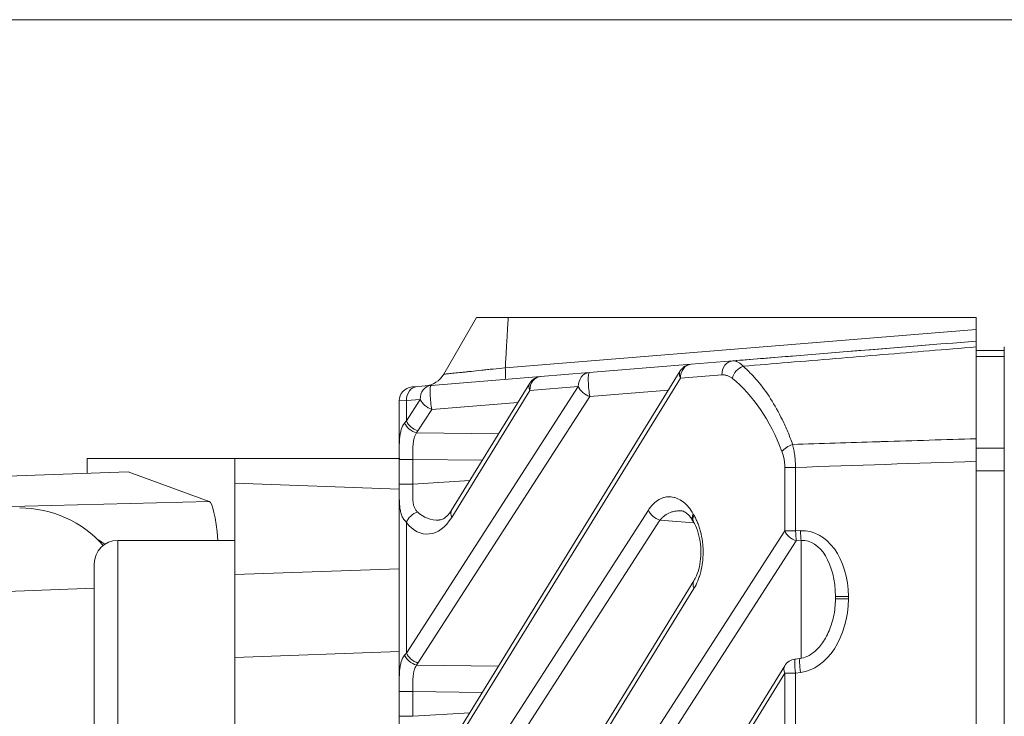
# Model space of a CAD drawing. Header units: millimetres. Extents: x 4 to 836, y 5 to 589.
# Tile 77 of 154: x 468 to 489, y 353 to 368. Entities that reach past the tile are written whole.
import ezdxf

# ---------------------------------------------------------------- set-up
doc = ezdxf.new("R2010")
doc.units = ezdxf.units.MM
doc.layers.add('1', color=7, linetype='Continuous', true_color=0xffffff)

msp = doc.modelspace()

# ---------------------------------------------------------------- linework, layer by layer
at = {"layer": '1', "color": 251, "linetype": 'Continuous', "lineweight": 18}
msp.add_line((510.845, 367.712), (359.949, 367.712), dxfattribs=at)
at = {"layer": '1', "color": 143, "linetype": 'Continuous', "lineweight": 18}
for p, q in [((477.542, 361.359), (476.845, 360.153)), ((478.219, 361.359), (488.195, 361.359)), ((488.195, 361.107), (488.195, 361.359)), ((488.195, 361.107), (488.195, 360.859)), ((488.195, 358.779), (488.195, 360.735)), ((488.795, 358.795), (488.795, 360.734)), ((482.119, 360.365), (483.005, 360.437)), ((483.005, 360.437), (484.32, 360.544)), ((481.888, 360.224), (477.014, 352.307)), ((478.911, 360.104), (479.943, 360.188)), ((479.943, 360.188), (482.119, 360.365)), ((476.574, 359.914), (478.911, 360.104)), ((476.171, 359.882), (476.278, 359.89)), ((476.278, 359.89), (476.574, 359.914)), ((478.68, 359.963), (477.014, 357.257)), ((475.895, 262.136), (475.895, 359.583)), ((488.195, 358.297), (488.195, 340.829)), ((488.795, 263.423), (488.795, 358.296)), ((482.173, 356.997), (482.176, 356.994)), ((482.178, 355.746), (477.014, 347.358)), ((482.18, 355.749), (482.178, 355.746)), ((485.195, 355.362), (485.195, 355.416)), ((484.113, 353.939), (477.9, 343.846)), ((484.437, 354.092), (484.334, 354.08))]:
    msp.add_line(p, q, dxfattribs=at)
at = {"layer": '1', "color": 143, "linetype": 'Continuous', "lineweight": 13}
for p, q in [((478.157, 360.291), (488.195, 361.107)), ((481.89, 360.066), (477.016, 352.15)), ((482.775, 360.138), (481.89, 360.066)), ((476.049, 354.208), (479.714, 359.889)), ((478.682, 359.805), (477.016, 357.1)), ((479.714, 359.889), (478.682, 359.805)), ((481.636, 359.814), (479.96, 359.677)), ((476.049, 359.591), (475.895, 359.583)), ((476.344, 359.615), (476.049, 359.591)), ((476.049, 359.158), (476.344, 359.615)), ((476.049, 359.591), (476.049, 359.158)), ((479.96, 359.677), (476.295, 353.996)), ((478.428, 359.553), (476.59, 359.403)), ((476.59, 359.403), (476.295, 358.945)), ((476.268, 358.9), (478.015, 358.882)), ((476.187, 358.336), (475.895, 358.336)), ((476.187, 358.336), (476.187, 357.809)), ((477.669, 358.32), (476.187, 358.336)), ((484.115, 356.813), (484.115, 358.166)), ((484.115, 358.166), (484.345, 358.166)), ((484.345, 358.166), (484.345, 356.813)), ((476.187, 357.809), (477.402, 357.886)), ((476.187, 357.809), (475.895, 357.809)), ((476.049, 349.258), (481.207, 357.254)), ((481.453, 357.042), (476.295, 349.046)), ((476.049, 356.995), (476.049, 354.208)), ((476.433, 344.903), (484.115, 356.813)), ((484.115, 356.813), (484.345, 356.813)), ((484.345, 356.813), (484.448, 356.818)), ((484.361, 356.601), (476.679, 344.691)), ((484.465, 356.606), (484.361, 356.601)), ((484.465, 354.1), (484.465, 356.606)), ((482.18, 355.588), (477.016, 347.2)), ((485.195, 355.416), (485.471, 355.416)), ((485.195, 355.362), (485.471, 355.362)), ((485.471, 355.416), (485.471, 355.362)), ((476.268, 353.951), (478.015, 353.932)), ((484.115, 353.782), (477.901, 343.689)), ((484.115, 351.863), (484.115, 353.782)), ((484.115, 353.782), (484.345, 353.782)), ((484.448, 353.794), (484.345, 353.782)), ((484.345, 353.782), (484.345, 351.863)), ((476.187, 353.386), (475.895, 353.386)), ((476.187, 353.386), (476.187, 352.86)), ((477.669, 353.37), (476.187, 353.386)), ((476.187, 352.86), (475.895, 352.86)), ((476.187, 352.86), (477.402, 352.936))]:
    msp.add_line(p, q, dxfattribs=at)
at = {"layer": '1', "color": 18, "linetype": 'Continuous', "lineweight": 18}
for p, q in [((485.471, 360.638), (486.7, 360.738)), ((486.7, 360.738), (487.198, 360.778))]:
    msp.add_line(p, q, dxfattribs=at)
at = {"layer": '1', "color": 252, "linetype": 'Continuous', "lineweight": 18}
for p, q in [((488.195, 360.659), (488.795, 360.659)), ((488.195, 358.58), (488.195, 358.779)), ((488.795, 358.58), (488.795, 358.795)), ((488.195, 358.297), (488.195, 358.58)), ((488.795, 358.58), (488.795, 358.3))]:
    msp.add_line(p, q, dxfattribs=at)
at = {"layer": '1', "color": 252, "linetype": 'Continuous', "lineweight": 13}
for p, q in [((488.795, 360.534), (488.195, 360.534)), ((488.195, 358.58), (488.795, 358.58)), ((488.795, 358.096), (488.195, 358.096))]:
    msp.add_line(p, q, dxfattribs=at)
at = {"layer": '1', "color": 9, "linetype": 'Continuous', "lineweight": 18}
for p, q in [((472.395, 358.359), (469.245, 358.359)), ((469.245, 358.04), (469.245, 358.359)), ((472.395, 357.829), (472.395, 358.359)), ((472.395, 358.359), (475.909, 358.359)), ((470.12, 358.07), (459.451, 357.698)), ((471.848, 357.441), (470.12, 358.07)), ((472.395, 355.883), (472.395, 357.829)), ((472.395, 354.116), (472.395, 355.883)), ((472.395, 352.564), (472.395, 354.116))]:
    msp.add_line(p, q, dxfattribs=at)
at = {"layer": '1', "color": 9, "linetype": 'Continuous', "lineweight": 13}
for p, q in [((475.895, 357.706), (472.395, 357.829)), ((466.946, 357.316), (471.848, 357.441)), ((472.395, 355.883), (475.895, 356.005)), ((469.395, 355.589), (460.248, 355.267)), ((475.895, 354.239), (472.395, 354.116))]:
    msp.add_line(p, q, dxfattribs=at)
at = {"layer": '1', "color": 27, "linetype": 'Continuous', "lineweight": 18}
for p, q in [((472.395, 356.609), (469.895, 356.609)), ((469.395, 351.609), (469.395, 356.109))]:
    msp.add_line(p, q, dxfattribs=at)
at = {"layer": '1', "color": 27, "linetype": 'Continuous', "lineweight": 13}
msp.add_line((469.895, 356.609), (469.895, 351.109), dxfattribs=at)
at = {"layer": '1', "color": 143, "linetype": 'Continuous', "lineweight": 18}
for centre, radius, start, end in [((482.143, 360.066), 0.3, 94.648, 148.3824), ((476.412, 360.403), 0.5, 274.648, 330.0001), ((478.936, 359.805), 0.3, 94.648, 148.3824), ((476.195, 359.583), 0.3, 94.648, 180), ((484.369, 353.782), 0.3, 96.7486, 148.3824)]:
    msp.add_arc(centre, radius, start, end, dxfattribs=at)
at = {"layer": '1', "color": 27, "linetype": 'Continuous', "lineweight": 18}
msp.add_arc((469.895, 356.109), 0.5, 90, 180, dxfattribs=at)
at = {"layer": '1', "color": 143, "linetype": 'Continuous', "lineweight": 13}
for centre, major_axis, ratio, start_param, end_param in [((483.029, 360.138), (0.024, -0.299), 0.845302, 3.141593, 4.643773), ((479.968, 359.889), (0.024, -0.299), 0.845302, 3.141593, 4.643773), ((479.968, 359.889), (0.024, -0.299), 0.117132, 3.141593, 5.491179), ((482.143, 360.066), (0.255, -0.157), 0.639648, 3.141569, 3.907858), ((482.143, 360.066), (0.024, -0.299), 0.845302, 3.141593, 4.643773), ((483.252, 360.065), (-0.188, -0.234), 0.777515, 4.044586, 5.271718), ((478.936, 359.805), (0.024, -0.299), 0.845302, 3.141593, 4.643773), ((481.81, 356.359), (0, -4.156), 0.63095, 2.114145, 2.671559), ((476.303, 359.591), (0.024, -0.299), 0.845302, 3.141593, 4.643773), ((476.598, 359.615), (0.024, -0.299), 0.845302, 3.141593, 4.643773), ((476.598, 359.615), (0.024, -0.299), 0.117132, 3.141593, 5.491179), ((478.936, 359.805), (0.255, -0.157), 0.639648, 3.141569, 3.907858), ((479.968, 359.889), (0.252, -0.163), 0.652221, 3.921455, 5.081902), ((476.598, 359.615), (0.252, -0.163), 0.652221, 3.921455, 5.081902), ((476.895, 358.762), (0.999, -0.051), 0.69908, 2.614886, 2.690758), ((476.303, 359.158), (0.252, -0.163), 0.652221, 3.921455, 5.081902), ((476.276, 359.113), (0.264, -0.142), 0.668048, 3.820676, 5.030155), ((476.887, 358.55), (0.5, -0.509), 0.963647, 3.355553, 3.431424), ((484.309, 358.508), (-0.28, -0.107), 0.492082, 4.618816, 5.624226), ((477.27, 357.1), (-0.255, 0.157), 0.639648, 6.283162, 7.049451), ((481.461, 357.254), (-0.252, 0.163), 0.652221, 0.779862, 1.94031), ((476.303, 356.995), (0.24, 0.18), 0.690075, 1.16411, 2.313713), ((476.518, 357.848), (0.05, 1.103), 0.637596, 2.483467, 3.996269), ((476.772, 357.848), (0.244, 0.776), 0.863235, 2.735194, 3.453799), ((482.418, 357.173), (0.26, 0.149), 0.620216, 2.394492, 3.142087), ((482.431, 357.15), (0.258, 0.153), 0.629937, 2.385169, 3.141255), ((482.987, 358.359), (0, 1.763), 0.630951, 2.309377, 2.326446), ((484.421, 355.331), (0.119, 1.485), 0.702494, 4.826127, 6.370744), ((484.369, 356.813), (0.252, -0.163), 0.652221, 3.921455, 5.081902), ((484.369, 356.813), (0.013, -0.3), 0.080955, 4.708805, 5.494834), ((484.473, 356.818), (0.013, -0.3), 0.080955, 4.708805, 5.494834), ((484.445, 355.331), (0.076, 1.275), 0.585237, 4.814407, 6.359024), ((482.434, 355.588), (-0.255, 0.157), 0.639648, 6.283162, 7.049451), ((484.421, 355.276), (0.119, 1.485), 0.702494, 3.281511, 4.826127), ((476.895, 353.813), (0.999, -0.051), 0.69908, 2.614886, 2.690758), ((476.276, 354.163), (0.264, -0.142), 0.668048, 3.820676, 5.030155), ((476.303, 354.208), (0.252, -0.163), 0.652221, 3.921455, 5.081902), ((476.887, 353.601), (0.5, -0.509), 0.963647, 3.355553, 3.431425), ((484.369, 353.782), (0.255, -0.157), 0.639648, 3.141569, 3.907858), ((484.369, 353.782), (-0.035, 0.298), 0.080476, 0.00001, 1.561274), ((484.473, 353.794), (-0.035, 0.298), 0.080476, 0.006361, 1.561274)]:
    msp.add_ellipse(centre, major_axis=major_axis, ratio=ratio, start_param=start_param, end_param=end_param, dxfattribs=at)
at = {"layer": '1', "color": 9, "linetype": 'Continuous', "lineweight": 18}
for centre, major_axis, ratio, start_param, end_param in [((467.72, 354.799), (1.471, 2.063), 0.964152, 6.063868, 6.885417), ((471.836, 354.441), (0.003, 3.001), 0.092856, 5.519704, 6.249444), ((466.613, 354.309), (4.27, 0.253), 0.700952, 0.747587, 0.795082)]:
    msp.add_ellipse(centre, major_axis=major_axis, ratio=ratio, start_param=start_param, end_param=end_param, dxfattribs=at)
at = {"layer": '1', "color": 143, "linetype": 'Continuous', "lineweight": 18}
for points, knots in [([(478.219, 361.359), (478.173, 361.359), (478.128, 361.359), (478.061, 361.359), (478.04, 361.359), (478.007, 361.359), (477.997, 361.359), (477.976, 361.359), (477.965, 361.359), (477.913, 361.359), (477.874, 361.359), (477.819, 361.359), (477.801, 361.359), (477.767, 361.359), (477.751, 361.359), (477.704, 361.359), (477.677, 361.359), (477.641, 361.359), (477.63, 361.359), (477.61, 361.359), (477.6, 361.359), (477.576, 361.359), (477.563, 361.359), (477.55, 361.359), (477.547, 361.359), (477.543, 361.359), (477.542, 361.359), (477.542, 361.359)], [0, 0, 0, 0, 0.125, 0.125, 0.1875, 0.1875, 0.21875, 0.21875, 0.25, 0.25, 0.375, 0.375, 0.4375, 0.4375, 0.5, 0.5, 0.625, 0.625, 0.6875, 0.6875, 0.75, 0.75, 0.875, 0.875, 0.9375, 0.9375, 1, 1, 1, 1]), ([(477.542, 361.359), (477.542, 361.359), (477.546, 361.359), (477.559, 361.359), (477.564, 361.359), (477.573, 361.359), (477.577, 361.359), (477.584, 361.359), (477.588, 361.359), (477.609, 361.359), (477.629, 361.359), (477.664, 361.359), (477.677, 361.359), (477.705, 361.359), (477.72, 361.359), (477.766, 361.359), (477.8, 361.359), (477.855, 361.359), (477.874, 361.359), (477.903, 361.359), (477.913, 361.359), (477.934, 361.359), (477.944, 361.359), (477.995, 361.359), (478.038, 361.359), (478.105, 361.359), (478.127, 361.359), (478.173, 361.359), (478.196, 361.359), (478.219, 361.359)], [0, 0, 0, 0, 0.125, 0.125, 0.1875, 0.1875, 0.21875, 0.21875, 0.25, 0.25, 0.375, 0.375, 0.4375, 0.4375, 0.5, 0.5, 0.625, 0.625, 0.6875, 0.6875, 0.71875, 0.71875, 0.75, 0.75, 0.875, 0.875, 0.9375, 0.9375, 1, 1, 1, 1]), ([(488.195, 360.859), (488.195, 360.859), (488.195, 360.854), (488.195, 360.838), (488.195, 360.823), (488.195, 360.817), (488.195, 360.804), (488.195, 360.797), (488.195, 360.773), (488.195, 360.755), (488.195, 360.735)], [0, 0, 0, 0, 0.25, 0.5, 0.5, 0.625, 0.625, 0.75, 0.75, 1, 1, 1, 1]), ([(488.195, 358.779), (488.195, 358.742), (488.195, 358.666), (488.195, 358.587), (488.195, 358.526), (488.195, 358.506), (488.195, 358.464), (488.195, 358.444), (488.195, 358.381), (488.195, 358.339), (488.195, 358.297)], [0, 0, 0, 0, 0.25, 0.5, 0.5, 0.625, 0.625, 0.75, 0.75, 1, 1, 1, 1]), ([(475.895, 357.698), (475.895, 357.713), (475.895, 357.729), (475.895, 357.766), (475.895, 357.788), (475.895, 357.809)], [0, 0, 0, 0, 0.413146, 0.413146, 1, 1, 1, 1]), ([(477.014, 357.257), (476.997, 357.23), (476.945, 357.155), (476.856, 357.076), (476.79, 357.047), (476.759, 357.047), (476.751, 357.049)], [0, 0, 0, 0, 0.166053, 0.502142, 0.85834, 1, 1, 1, 1]), ([(481.916, 357.237), (481.923, 357.238), (481.947, 357.237), (482.008, 357.206), (482.093, 357.131), (482.14, 357.049), (482.157, 357.017)], [0, 0, 0, 0, 0.150126, 0.497702, 0.824602, 1, 1, 1, 1]), ([(482.173, 356.993), (482.179, 356.985), (482.216, 356.932), (482.275, 356.775), (482.325, 356.536), (482.333, 356.28), (482.3, 356.044), (482.242, 355.86), (482.198, 355.78), (482.177, 355.751)], [0, 0, 0, 0, 0.034729, 0.218801, 0.393641, 0.560893, 0.723517, 0.884874, 1, 1, 1, 1]), ([(485.195, 355.362), (485.195, 355.299), (485.185, 355.111), (485.123, 354.811), (484.982, 354.498), (484.8, 354.267), (484.611, 354.133), (484.488, 354.1), (484.437, 354.092)], [0, 0, 0, 0, 0.117005, 0.354626, 0.573072, 0.757647, 0.905045, 1, 1, 1, 1])]:
    msp.add_open_spline(points, degree=3, knots=knots, dxfattribs=at)
at = {"layer": '1', "color": 143, "linetype": 'Continuous', "lineweight": 13}
for points, degree in [([(478.219, 361.359), (478.157, 360.291)], 1), ([(488.195, 358.297), (486.912, 358.253), (485.628, 358.21), (484.345, 358.166)], 3), ([(482.179, 356.983), (481.937, 357.003), (481.695, 357.022), (481.453, 357.042)], 3)]:
    msp.add_open_spline(points, degree=degree, dxfattribs=at)
at = {"layer": '1', "color": 143, "linetype": 'Continuous', "lineweight": 18}
for points, degree in [([(484.195, 360.534), (485.528, 360.642), (486.862, 360.751), (488.195, 360.859)], 3), ([(483.005, 360.437), (483.402, 360.47), (483.798, 360.502), (484.195, 360.534)], 3), ([(482.158, 357.023), (482.166, 357.01), (482.173, 356.997)], 2)]:
    msp.add_open_spline(points, degree=degree, dxfattribs=at)
at = {"layer": '1', "color": 143, "linetype": 'Continuous', "lineweight": 13}
for points, knots in [([(488.195, 360.735), (487.531, 360.68), (486.867, 360.625), (485.531, 360.515), (484.86, 360.459), (483.868, 360.377), (483.547, 360.351), (483.226, 360.324)], [0, 0, 0, 0, 0.400895, 0.400895, 0.806151, 0.806151, 1, 1, 1, 1]), ([(483.005, 360.437), (483.024, 360.439), (483.043, 360.438), (483.071, 360.432), (483.08, 360.429), (483.099, 360.422), (483.108, 360.418), (483.136, 360.404), (483.154, 360.392), (483.19, 360.362), (483.208, 360.345), (483.226, 360.324)], [0, 0, 0, 0, 0.25, 0.25, 0.375, 0.375, 0.5, 0.5, 0.75, 0.75, 1, 1, 1, 1]), ([(476.845, 360.153), (476.845, 360.153), (476.847, 360.153), (476.854, 360.154), (476.857, 360.154), (476.863, 360.155), (476.867, 360.155), (476.888, 360.158), (476.913, 360.16), (476.962, 360.165), (476.98, 360.167), (477.021, 360.171), (477.043, 360.174), (477.113, 360.181), (477.167, 360.187), (477.243, 360.194), (477.258, 360.196), (477.29, 360.2), (477.307, 360.201), (477.357, 360.207), (477.391, 360.21), (477.498, 360.222), (477.573, 360.23), (477.674, 360.24), (477.694, 360.242), (477.734, 360.247), (477.755, 360.249), (477.817, 360.255), (477.858, 360.26), (477.984, 360.273), (478.07, 360.282), (478.157, 360.291)], [0, 0, 0, 0, 0.0625, 0.0625, 0.09375, 0.09375, 0.125, 0.125, 0.25, 0.25, 0.3125, 0.3125, 0.375, 0.375, 0.5, 0.5, 0.53125, 0.53125, 0.5625, 0.5625, 0.625, 0.625, 0.75, 0.75, 0.78125, 0.78125, 0.8125, 0.8125, 0.875, 0.875, 1, 1, 1, 1]), ([(478.153, 360.043), (478.156, 360.043), (478.158, 360.049), (478.161, 360.072), (478.162, 360.088), (478.162, 360.132), (478.162, 360.158), (478.161, 360.219), (478.159, 360.254), (478.157, 360.291)], [0, 0, 0, 0, 0.25, 0.25, 0.5, 0.5, 0.75, 0.75, 1, 1, 1, 1]), ([(483.226, 360.324), (483.278, 360.279), (483.33, 360.23), (483.406, 360.152), (483.432, 360.126), (483.482, 360.071), (483.507, 360.042), (483.63, 359.897), (483.724, 359.77), (483.901, 359.492), (483.985, 359.342), (484.084, 359.139), (484.103, 359.097), (484.141, 359.013), (484.16, 358.97), (484.215, 358.838), (484.249, 358.748), (484.283, 358.655)], [0, 0, 0, 0, 0.125, 0.125, 0.1875, 0.1875, 0.25, 0.25, 0.5, 0.5, 0.75, 0.75, 0.8125, 0.8125, 0.875, 0.875, 1, 1, 1, 1]), ([(482.998, 360.065), (482.98, 360.079), (482.962, 360.091), (482.926, 360.111), (482.908, 360.119), (482.88, 360.128), (482.87, 360.13), (482.852, 360.135), (482.842, 360.136), (482.813, 360.14), (482.794, 360.14), (482.775, 360.138)], [0, 0, 0, 0, 0.25, 0.25, 0.5, 0.5, 0.625, 0.625, 0.75, 0.75, 1, 1, 1, 1]), ([(475.895, 358.336), (475.895, 358.376), (475.895, 358.416), (475.895, 358.494), (475.895, 358.533), (475.896, 358.59), (475.896, 358.608), (475.897, 358.646), (475.898, 358.664), (475.9, 358.718), (475.902, 358.753), (475.908, 358.819), (475.912, 358.851), (475.921, 358.897), (475.924, 358.912), (475.931, 358.941), (475.934, 358.955), (475.956, 359.023), (475.979, 359.071), (476.011, 359.113)], [0, 0, 0, 0, 0.125, 0.125, 0.25, 0.25, 0.3125, 0.3125, 0.375, 0.375, 0.5, 0.5, 0.625, 0.625, 0.6875, 0.6875, 0.75, 0.75, 1, 1, 1, 1]), ([(476.268, 358.9), (476.243, 358.867), (476.226, 358.829), (476.208, 358.765), (476.204, 358.742), (476.197, 358.696), (476.194, 358.672), (476.19, 358.623), (476.189, 358.598), (476.188, 358.56), (476.188, 358.547), (476.187, 358.521), (476.187, 358.508), (476.187, 358.443), (476.187, 358.39), (476.187, 358.336)], [0, 0, 0, 0, 0.25, 0.25, 0.375, 0.375, 0.5, 0.5, 0.625, 0.625, 0.6875, 0.6875, 0.75, 0.75, 1, 1, 1, 1]), ([(484.283, 358.655), (484.889, 358.674), (485.495, 358.694), (486.133, 358.714), (486.165, 358.715), (486.863, 358.737), (487.529, 358.758), (488.195, 358.779)], [0, 0, 0, 0, 0.464812, 0.464812, 0.489325, 0.489325, 1, 1, 1, 1]), ([(484.115, 358.166), (484.115, 358.197), (484.114, 358.227), (484.108, 358.287), (484.105, 358.317), (484.094, 358.375), (484.088, 358.403), (484.073, 358.457), (484.064, 358.483), (484.055, 358.508)], [0, 0, 0, 0, 0.25, 0.25, 0.5, 0.5, 0.75, 0.75, 1, 1, 1, 1]), ([(484.283, 358.655), (484.292, 358.619), (484.301, 358.581), (484.316, 358.503), (484.322, 358.463), (484.333, 358.38), (484.337, 358.338), (484.342, 358.253), (484.344, 358.21), (484.345, 358.166)], [0, 0, 0, 0, 0.25, 0.25, 0.5, 0.5, 0.75, 0.75, 1, 1, 1, 1]), ([(476.049, 356.995), (476.028, 357.014), (476.01, 357.035), (475.978, 357.082), (475.965, 357.107), (475.942, 357.163), (475.933, 357.192), (475.919, 357.255), (475.913, 357.288), (475.907, 357.341), (475.905, 357.359), (475.902, 357.396), (475.901, 357.415), (475.899, 357.454), (475.898, 357.474), (475.897, 357.513), (475.896, 357.534), (475.895, 357.595), (475.895, 357.636), (475.895, 357.686), (475.895, 357.692), (475.895, 357.698)], [0, 0, 0, 0, 0.139899, 0.139899, 0.279799, 0.279799, 0.419698, 0.419698, 0.559597, 0.559597, 0.629547, 0.629547, 0.699496, 0.699496, 0.769446, 0.769446, 0.839396, 0.839396, 0.979295, 0.979295, 1, 1, 1, 1]), ([(476.187, 357.809), (476.187, 357.78), (476.185, 357.723), (476.184, 357.667), (476.184, 357.611), (476.184, 357.583), (476.185, 357.529), (476.186, 357.502), (476.19, 357.45), (476.192, 357.425), (476.199, 357.388), (476.201, 357.376), (476.207, 357.353), (476.21, 357.342), (476.218, 357.319), (476.222, 357.309), (476.232, 357.288), (476.247, 357.259), (476.267, 357.233), (476.283, 357.218)], [0, 0, 0, 0, 0.125, 0.25, 0.25, 0.375, 0.375, 0.5, 0.5, 0.625, 0.625, 0.6875, 0.6875, 0.75, 0.75, 0.8125, 0.8125, 0.875, 1, 1, 1, 1]), ([(481.207, 357.254), (481.224, 357.28), (481.241, 357.305), (481.278, 357.35), (481.296, 357.37), (481.354, 357.427), (481.393, 357.457), (481.446, 357.487), (481.456, 357.492), (481.477, 357.503), (481.488, 357.507), (481.52, 357.52), (481.541, 357.526), (481.606, 357.54), (481.649, 357.543), (481.714, 357.536), (481.736, 357.532), (481.779, 357.521), (481.8, 357.514), (481.864, 357.488), (481.905, 357.464), (481.956, 357.425), (481.966, 357.417), (481.986, 357.4), (482.015, 357.373), (482.043, 357.343), (482.098, 357.278), (482.132, 357.229), (482.165, 357.173)], [0, 0, 0, 0, 0.0625, 0.0625, 0.125, 0.125, 0.25, 0.25, 0.28125, 0.28125, 0.3125, 0.3125, 0.375, 0.375, 0.5, 0.5, 0.5625, 0.5625, 0.625, 0.625, 0.75, 0.75, 0.78125, 0.78125, 0.8125, 0.875, 0.875, 1, 1, 1, 1]), ([(481.917, 357.24), (481.878, 357.243), (481.839, 357.242), (481.779, 357.234), (481.758, 357.23), (481.727, 357.222), (481.717, 357.219), (481.697, 357.213), (481.686, 357.209), (481.636, 357.189), (481.597, 357.168), (481.541, 357.127), (481.522, 357.112), (481.487, 357.08), (481.469, 357.062), (481.453, 357.042)], [0, 0, 0, 0, 0.237296, 0.237296, 0.364414, 0.364414, 0.427972, 0.427972, 0.491531, 0.491531, 0.745765, 0.745765, 0.872883, 0.872883, 1, 1, 1, 1]), ([(482.177, 357.15), (482.192, 357.126), (482.207, 357.099), (482.233, 357.045), (482.259, 356.988), (482.281, 356.927), (482.297, 356.88), (482.302, 356.864), (482.311, 356.831), (482.316, 356.814), (482.337, 356.731), (482.35, 356.661), (482.362, 356.571), (482.364, 356.553), (482.367, 356.516), (482.369, 356.497), (482.373, 356.442), (482.375, 356.368), (482.373, 356.295), (482.37, 356.239), (482.369, 356.221), (482.366, 356.184), (482.364, 356.166), (482.353, 356.075), (482.34, 356.005), (482.319, 355.922), (482.315, 355.905), (482.305, 355.873), (482.3, 355.857), (482.284, 355.809), (482.273, 355.778), (482.237, 355.691), (482.21, 355.637), (482.18, 355.588)], [0, 0, 0, 0, 0.0625, 0.0625, 0.125, 0.1875, 0.1875, 0.21875, 0.21875, 0.25, 0.25, 0.375, 0.375, 0.40625, 0.40625, 0.4375, 0.4375, 0.5, 0.5625, 0.5625, 0.59375, 0.59375, 0.625, 0.625, 0.75, 0.75, 0.78125, 0.78125, 0.8125, 0.8125, 0.875, 0.875, 1, 1, 1, 1]), ([(475.895, 353.386), (475.895, 353.426), (475.895, 353.466), (475.895, 353.544), (475.895, 353.583), (475.896, 353.64), (475.896, 353.659), (475.897, 353.696), (475.898, 353.714), (475.9, 353.769), (475.902, 353.803), (475.908, 353.87), (475.912, 353.902), (475.921, 353.948), (475.924, 353.963), (475.931, 353.992), (475.934, 354.006), (475.956, 354.074), (475.979, 354.121), (476.011, 354.163)], [0, 0, 0, 0, 0.125, 0.125, 0.25, 0.25, 0.3125, 0.3125, 0.375, 0.375, 0.5, 0.5, 0.625, 0.625, 0.6875, 0.6875, 0.75, 0.75, 1, 1, 1, 1]), ([(476.268, 353.951), (476.243, 353.917), (476.226, 353.879), (476.208, 353.815), (476.204, 353.792), (476.197, 353.746), (476.194, 353.722), (476.19, 353.673), (476.189, 353.648), (476.188, 353.61), (476.188, 353.597), (476.187, 353.571), (476.187, 353.558), (476.187, 353.493), (476.187, 353.44), (476.187, 353.386)], [0, 0, 0, 0, 0.25, 0.25, 0.375, 0.375, 0.5, 0.5, 0.625, 0.625, 0.6875, 0.6875, 0.75, 0.75, 1, 1, 1, 1])]:
    msp.add_open_spline(points, degree=3, knots=knots, dxfattribs=at)

doc.saveas('drawing.dxf')
